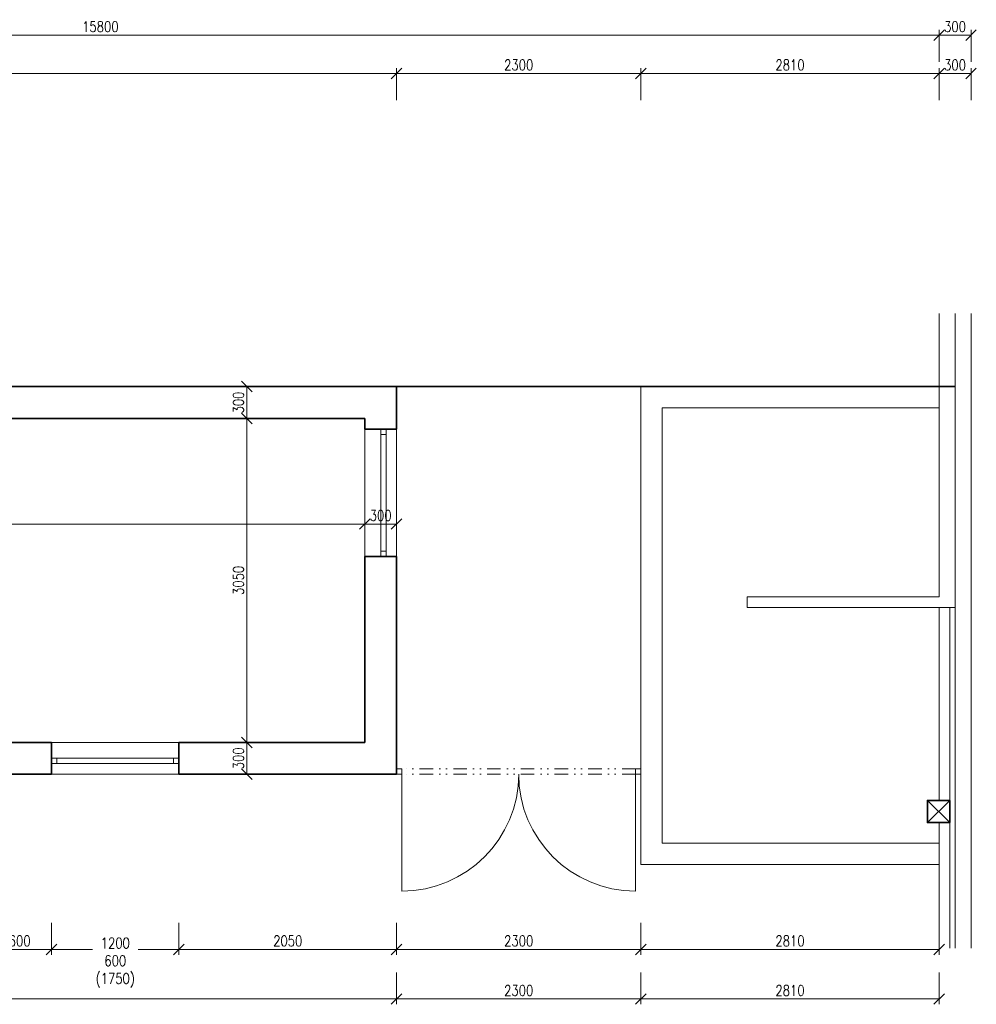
# Model space of a CAD drawing. Header units: millimetres. Extents: x -485339 to 350584, y -1189934 to 0.
# Tile 155 of 178: x 89195 to 98205, y -1083142 to -1073871. Entities that reach past the tile are written whole.
import ezdxf

# ---------------------------------------------------------------- set-up
doc = ezdxf.new("R2010")
doc.units = ezdxf.units.MM
doc.header["$LTSCALE"] = 10
doc.linetypes.add('DĚLICÍ2', pattern=[15.875, 6.35, -3.175, 0, -3.175, 0, -3.175])
doc.layers.get('Defpoints').update_dxf_attribs({"color": 201})
for name, color, linetype, lineweight in [('St__otvory_dveře', 40, 'Continuous', 18), ('St_kóty', 132, 'Continuous', 18), ('St_lehký obvodový plášť', 152, 'Continuous', 18), ('St_otvory_okna', 40, 'Continuous', 18), ('St_sloupy_konstrukce haly', 5, 'Continuous', 35), ('St_sloupy_opláštění_půdorys', 25, 'Continuous', 35), ('St_čáry_obrys', 5, 'Continuous', 35), ('St_čáry_plné', 250, 'Continuous', 18)]:
    doc.layers.add(name, color=color, linetype=linetype, lineweight=lineweight)
doc.layers.add('St_plocha_místn', color=140, linetype='Continuous', lineweight=18, plot=False)
doc.styles.get("Standard").update_dxf_attribs({"font": 'simplex.shx', "width": 0.8})
doc.linetypes.add('ZIGZAG', pattern='A,0.00254,-5.08,[131,ltypeshp.shx,S=5.08,R=0,X=-5.08,Y=0],-10.16,[131,ltypeshp.shx,S=5.08,R=180,X=5.08,Y=0],-5.08', length=20.32254)
doc.dimstyles.new('stavebníM50 vnitřní', dxfattribs={"dimtxt": 100, "dimasz": 100, "dimexe": 50, "dimexo": 100, "dimgap": 30, "dimtad": 1, "dimdec": 0, "dimtxsty": 'Standard', "dimblk": 'OBLIQUE', "dimcen": 2.5, "dimclrd": 256, "dimclre": 256, "dimclrt": 256, "dimadec": 0, "dimazin": 0, "dimtfac": 1, "dimtdec": 0, "dimtmove": 2, "dimatfit": 2, "dimldrblk": 'OBLIQUE', "dimfxl": 250, "dimfxlon": 1, "dimlwd": -1, "dimlwe": -1, "dimarcsym": 0})

# ---------------------------------------------------------------- blocks, each defined once
blk = doc.blocks.new('G$C96BA53D1')
at = {"layer": 'St__otvory_dveře', "ltscale": 2}
for points in [[(0, -50), (50, -50), (50, 0), (0, 0)], [(2250, -50), (2300, -50), (2300, 0), (2250, 0)]]:
    blk.add_lwpolyline(points, close=True, dxfattribs=at)
at = {"layer": 'St__otvory_dveře', "linetype": 'DĚLICÍ2', "ltscale": 2}
for points in [[(2250, 0), (50, 0)], [(2250, -50), (50, -50)]]:
    blk.add_lwpolyline(points, dxfattribs=at)
at = {"layer": 'St__otvory_dveře', "ltscale": 2}
for points in [[(50, -50), (50, -1150)], [(2250, -50), (2250, -1150)]]:
    blk.add_lwpolyline(points, dxfattribs=at)
for centre, start, end in [((50, -50), 270, 0), ((2250, -50), 180, 270)]:
    blk.add_arc(centre, 1100, start, end, dxfattribs=at)
blk = doc.blocks.new('G$C09EC9A76')
at = {"layer": 'St_otvory_okna', "ltscale": 2}
for points in [[(1200, 50), (0, 50), (0, 0), (1200, 0)], [(0, 50), (50, 50), (50, 0), (0, 0)], [(1200, 50), (1150, 50), (1150, 0), (1200, 0)]]:
    blk.add_lwpolyline(points, close=True, dxfattribs=at)
blk = doc.blocks.new('G$C0F2906C7')
at = {"layer": 'St_sloupy_opláštění_půdorys', "ltscale": 2}
blk.add_lwpolyline([(-105, -105), (105, -105), (105, 105), (-105, 105)], close=True, dxfattribs=at)
for points in [[(-105, 105), (105, -105)], [(105, 105), (-105, -105)]]:
    blk.add_lwpolyline(points, dxfattribs=at)
blk = doc.blocks.new('_OBLIQUE')
at = {"color": 0, "linetype": 'ByBlock'}
blk.add_line((-0.5, -0.5), (0.5, 0.5), dxfattribs=at)
blk = doc.blocks.new('*D6234')
at = {"layer": 'Defpoints', "color": 0}
for p in [(92745.3, -1074377.8), (82055.3, -1076025.7), (92745.3, -1077725.7)]:
    blk.add_point(p, dxfattribs=at)
at = {"layer": 'St_kóty'}
for p, q in [((82055.3, -1074627.8), (82055.3, -1074327.8)), ((82055.3, -1074377.8), (92745.3, -1074377.8)), ((92745.3, -1074627.8), (92745.3, -1074327.8))]:
    blk.add_line(p, q, dxfattribs=at)
at = {"layer": 'St_kóty', "linetype": 'ByBlock', "xscale": 100, "yscale": 100, "zscale": 100, "rotation": 180}
blk.add_blockref('_OBLIQUE', (82055.3, -1074377.8), dxfattribs=at)
at = {"layer": 'St_kóty', "linetype": 'ByBlock', "xscale": 100, "yscale": 100, "zscale": 100}
blk.add_blockref('_OBLIQUE', (92745.3, -1074377.8), dxfattribs=at)
at = {"layer": 'St_kóty', "insert": (87400.3, -1074297.8), "char_height": 100, "attachment_point": 5}
blk.add_mtext('10690', dxfattribs=at)
blk = doc.blocks.new('*D6235')
at = {"layer": 'Defpoints', "color": 0}
for p in [(95045.3, -1074377.8), (95045.3, -1077325.7), (92745.3, -1077725.7)]:
    blk.add_point(p, dxfattribs=at)
at = {"layer": 'St_kóty'}
for p, q in [((92745.3, -1074627.8), (92745.3, -1074327.8)), ((92745.3, -1074377.8), (95045.3, -1074377.8)), ((95045.3, -1074627.8), (95045.3, -1074327.8))]:
    blk.add_line(p, q, dxfattribs=at)
at = {"layer": 'St_kóty', "linetype": 'ByBlock', "xscale": 100, "yscale": 100, "zscale": 100, "rotation": 180}
blk.add_blockref('_OBLIQUE', (92745.3, -1074377.8), dxfattribs=at)
at = {"layer": 'St_kóty', "linetype": 'ByBlock', "xscale": 100, "yscale": 100, "zscale": 100}
blk.add_blockref('_OBLIQUE', (95045.3, -1074377.8), dxfattribs=at)
at = {"layer": 'St_kóty', "insert": (93895.3, -1074297.8), "char_height": 100, "attachment_point": 5}
blk.add_mtext('2300', dxfattribs=at)
blk = doc.blocks.new('*D6236')
at = {"layer": 'Defpoints', "color": 0}
for p in [(97855, -1074377.8), (97855, -1076637.5), (95045.3, -1077325.7)]:
    blk.add_point(p, dxfattribs=at)
at = {"layer": 'St_kóty'}
for p, q in [((95045.3, -1074627.8), (95045.3, -1074327.8)), ((95045.3, -1074377.8), (97855, -1074377.8)), ((97855, -1074627.8), (97855, -1074327.8))]:
    blk.add_line(p, q, dxfattribs=at)
at = {"layer": 'St_kóty', "linetype": 'ByBlock', "xscale": 100, "yscale": 100, "zscale": 100, "rotation": 180}
blk.add_blockref('_OBLIQUE', (95045.3, -1074377.8), dxfattribs=at)
at = {"layer": 'St_kóty', "linetype": 'ByBlock', "xscale": 100, "yscale": 100, "zscale": 100}
blk.add_blockref('_OBLIQUE', (97855, -1074377.8), dxfattribs=at)
at = {"layer": 'St_kóty', "insert": (96450.1, -1074297.8), "char_height": 100, "attachment_point": 5}
blk.add_mtext('2810', dxfattribs=at)
blk = doc.blocks.new('*D6237')
at = {"layer": 'Defpoints', "color": 0}
for p in [(98155, -1074377.8), (97855, -1076637.5), (98155, -1076637.5)]:
    blk.add_point(p, dxfattribs=at)
at = {"layer": 'St_kóty'}
for p, q in [((97855, -1074627.8), (97855, -1074327.8)), ((97855, -1074377.8), (98155, -1074377.8)), ((98155, -1074627.8), (98155, -1074327.8))]:
    blk.add_line(p, q, dxfattribs=at)
at = {"layer": 'St_kóty', "linetype": 'ByBlock', "xscale": 100, "yscale": 100, "zscale": 100, "rotation": 180}
blk.add_blockref('_OBLIQUE', (97855, -1074377.8), dxfattribs=at)
at = {"layer": 'St_kóty', "linetype": 'ByBlock', "xscale": 100, "yscale": 100, "zscale": 100}
blk.add_blockref('_OBLIQUE', (98155, -1074377.8), dxfattribs=at)
at = {"layer": 'St_kóty', "insert": (98005, -1074297.8), "char_height": 100, "attachment_point": 5}
blk.add_mtext('300', dxfattribs=at)
blk = doc.blocks.new('*D6243')
at = {"layer": 'Defpoints', "color": 0}
for p in [(97855, -1074017.1), (82055.3, -1076025.7), (97855, -1076637.5)]:
    blk.add_point(p, dxfattribs=at)
at = {"layer": 'St_kóty'}
for p, q in [((82055.3, -1074267.1), (82055.3, -1073967.1)), ((82055.3, -1074017.1), (97855, -1074017.1)), ((97855, -1074267.1), (97855, -1073967.1))]:
    blk.add_line(p, q, dxfattribs=at)
at = {"layer": 'St_kóty', "linetype": 'ByBlock', "xscale": 100, "yscale": 100, "zscale": 100, "rotation": 180}
blk.add_blockref('_OBLIQUE', (82055.3, -1074017.1), dxfattribs=at)
at = {"layer": 'St_kóty', "linetype": 'ByBlock', "xscale": 100, "yscale": 100, "zscale": 100}
blk.add_blockref('_OBLIQUE', (97855, -1074017.1), dxfattribs=at)
at = {"layer": 'St_kóty', "insert": (89955.1, -1073937.1), "char_height": 100, "attachment_point": 5}
blk.add_mtext('15800', dxfattribs=at)
blk = doc.blocks.new('*D6244')
at = {"layer": 'Defpoints', "color": 0}
for p in [(98155, -1074017.1), (97855, -1076637.5), (98155, -1076637.5)]:
    blk.add_point(p, dxfattribs=at)
at = {"layer": 'St_kóty'}
for p, q in [((97855, -1074267.1), (97855, -1073967.1)), ((97855, -1074017.1), (98155, -1074017.1)), ((98155, -1074267.1), (98155, -1073967.1))]:
    blk.add_line(p, q, dxfattribs=at)
at = {"layer": 'St_kóty', "linetype": 'ByBlock', "xscale": 100, "yscale": 100, "zscale": 100, "rotation": 180}
blk.add_blockref('_OBLIQUE', (97855, -1074017.1), dxfattribs=at)
at = {"layer": 'St_kóty', "linetype": 'ByBlock', "xscale": 100, "yscale": 100, "zscale": 100}
blk.add_blockref('_OBLIQUE', (98155, -1074017.1), dxfattribs=at)
at = {"layer": 'St_kóty', "insert": (98005, -1073937.1), "char_height": 100, "attachment_point": 5}
blk.add_mtext('300', dxfattribs=at)
blk = doc.blocks.new('*D6285')
at = {"layer": 'Defpoints', "color": 0}
for p in [(92445.3, -1077625.7), (92445.3, -1078619.7), (85045.3, -1079025.7)]:
    blk.add_point(p, dxfattribs=at)
at = {"layer": 'St_kóty'}
for p, q in [((92445.3, -1078369.7), (92445.3, -1078669.7)), ((85045.3, -1078869.7), (85045.3, -1078569.7)), ((85045.3, -1078619.7), (92445.3, -1078619.7))]:
    blk.add_line(p, q, dxfattribs=at)
at = {"layer": 'St_kóty', "linetype": 'ByBlock', "xscale": 100, "yscale": 100, "zscale": 100, "rotation": 180}
blk.add_blockref('_OBLIQUE', (85045.3, -1078619.7), dxfattribs=at)
at = {"layer": 'St_kóty', "linetype": 'ByBlock', "xscale": 100, "yscale": 100, "zscale": 100}
blk.add_blockref('_OBLIQUE', (92445.3, -1078619.7), dxfattribs=at)
at = {"layer": 'St_kóty', "insert": (88745.3, -1078539.7), "char_height": 100, "attachment_point": 5}
blk.add_mtext('7400', dxfattribs=at)
blk = doc.blocks.new('*D6286')
at = {"layer": 'Defpoints', "color": 0}
for p in [(92745.3, -1077325.7), (92445.3, -1077625.7), (92745.3, -1078619.7)]:
    blk.add_point(p, dxfattribs=at)
at = {"layer": 'St_kóty'}
for p, q in [((92445.3, -1078369.7), (92445.3, -1078669.7)), ((92745.3, -1078369.7), (92745.3, -1078669.7)), ((92445.3, -1078619.7), (92745.3, -1078619.7))]:
    blk.add_line(p, q, dxfattribs=at)
at = {"layer": 'St_kóty', "linetype": 'ByBlock', "xscale": 100, "yscale": 100, "zscale": 100, "rotation": 180}
blk.add_blockref('_OBLIQUE', (92445.3, -1078619.7), dxfattribs=at)
at = {"layer": 'St_kóty', "linetype": 'ByBlock', "xscale": 100, "yscale": 100, "zscale": 100}
blk.add_blockref('_OBLIQUE', (92745.3, -1078619.7), dxfattribs=at)
at = {"layer": 'St_kóty', "insert": (92595.3, -1078539.7), "char_height": 100, "attachment_point": 5}
blk.add_mtext('300', dxfattribs=at)
blk = doc.blocks.new('*D6298')
at = {"layer": 'Defpoints', "color": 0}
for p in [(90695.3, -1080675.7), (91335.3, -1080675.7), (90695.3, -1080975.7)]:
    blk.add_point(p, dxfattribs=at)
at = {"layer": 'St_kóty'}
for p, q in [((91085.3, -1080675.7), (91385.3, -1080675.7)), ((91335.3, -1080975.7), (91335.3, -1080675.7)), ((91085.3, -1080975.7), (91385.3, -1080975.7))]:
    blk.add_line(p, q, dxfattribs=at)
at = {"layer": 'St_kóty', "linetype": 'ByBlock', "xscale": 100, "yscale": 100, "zscale": 100}
for p, rotation in [((91335.3, -1080675.7), 90), ((91335.3, -1080975.7), 270)]:
    blk.add_blockref('_OBLIQUE', p, dxfattribs=dict(at, rotation=rotation))
at = {"layer": 'St_kóty', "insert": (91255.3, -1080825.7), "char_height": 100, "attachment_point": 5, "rotation": 90}
blk.add_mtext('300', dxfattribs=at)
blk = doc.blocks.new('*D6299')
at = {"layer": 'Defpoints', "color": 0}
for p in [(91335.3, -1077625.7), (92445.3, -1077625.7), (90695.3, -1080675.7)]:
    blk.add_point(p, dxfattribs=at)
at = {"layer": 'St_kóty'}
for p, q in [((91585.3, -1077625.7), (91285.3, -1077625.7)), ((91335.3, -1080675.7), (91335.3, -1077625.7)), ((91085.3, -1080675.7), (91385.3, -1080675.7))]:
    blk.add_line(p, q, dxfattribs=at)
at = {"layer": 'St_kóty', "linetype": 'ByBlock', "xscale": 100, "yscale": 100, "zscale": 100}
for p, rotation in [((91335.3, -1077625.7), 90), ((91335.3, -1080675.7), 270)]:
    blk.add_blockref('_OBLIQUE', p, dxfattribs=dict(at, rotation=rotation))
at = {"layer": 'St_kóty', "insert": (91255.3, -1079150.7), "char_height": 100, "attachment_point": 5, "rotation": 90}
blk.add_mtext('3050', dxfattribs=at)
blk = doc.blocks.new('*D6300')
at = {"layer": 'Defpoints', "color": 0}
for p in [(91335.3, -1077325.7), (92445.3, -1077325.7), (92445.3, -1077625.7)]:
    blk.add_point(p, dxfattribs=at)
at = {"layer": 'St_kóty'}
for p, q in [((91585.3, -1077325.7), (91285.3, -1077325.7)), ((91335.3, -1077625.7), (91335.3, -1077325.7)), ((91585.3, -1077625.7), (91285.3, -1077625.7))]:
    blk.add_line(p, q, dxfattribs=at)
at = {"layer": 'St_kóty', "linetype": 'ByBlock', "xscale": 100, "yscale": 100, "zscale": 100}
for p, rotation in [((91335.3, -1077325.7), 90), ((91335.3, -1077625.7), 270)]:
    blk.add_blockref('_OBLIQUE', p, dxfattribs=dict(at, rotation=rotation))
at = {"layer": 'St_kóty', "insert": (91255.3, -1077475.7), "char_height": 100, "attachment_point": 5, "rotation": 90}
blk.add_mtext('300', dxfattribs=at)
blk = doc.blocks.new('*D6321')
at = {"layer": 'Defpoints', "color": 0}
for p in [(88895.3, -1081271.3), (89495.3, -1081271.3), (89495.3, -1082624.9)]:
    blk.add_point(p, dxfattribs=at)
at = {"layer": 'St_kóty'}
for p, q in [((88895.3, -1082374.9), (88895.3, -1082674.9)), ((89495.3, -1082374.9), (89495.3, -1082674.9)), ((88895.3, -1082624.9), (89495.3, -1082624.9))]:
    blk.add_line(p, q, dxfattribs=at)
at = {"layer": 'St_kóty', "linetype": 'ByBlock', "xscale": 100, "yscale": 100, "zscale": 100, "rotation": 180}
blk.add_blockref('_OBLIQUE', (88895.3, -1082624.9), dxfattribs=at)
at = {"layer": 'St_kóty', "linetype": 'ByBlock', "xscale": 100, "yscale": 100, "zscale": 100}
blk.add_blockref('_OBLIQUE', (89495.3, -1082624.9), dxfattribs=at)
at = {"layer": 'St_kóty', "insert": (89195.3, -1082544.9), "char_height": 100, "attachment_point": 5}
blk.add_mtext('600', dxfattribs=at)
blk = doc.blocks.new('*D6322')
at = {"layer": 'Defpoints', "color": 0}
for p in [(89495.3, -1081271.3), (90695.3, -1081271.3), (90695.3, -1082624.9)]:
    blk.add_point(p, dxfattribs=at)
at = {"layer": 'St_kóty'}
for p, q in [((89495.3, -1082374.9), (89495.3, -1082674.9)), ((90695.3, -1082374.9), (90695.3, -1082674.9)), ((89495.3, -1082624.9), (89880.5, -1082624.9)), ((90695.3, -1082624.9), (90310, -1082624.9))]:
    blk.add_line(p, q, dxfattribs=at)
at = {"layer": 'St_kóty', "linetype": 'ByBlock', "xscale": 100, "yscale": 100, "zscale": 100, "rotation": 180}
blk.add_blockref('_OBLIQUE', (89495.3, -1082624.9), dxfattribs=at)
at = {"layer": 'St_kóty', "linetype": 'ByBlock', "xscale": 100, "yscale": 100, "zscale": 100}
blk.add_blockref('_OBLIQUE', (90695.3, -1082624.9), dxfattribs=at)
at = {"layer": 'St_kóty', "insert": (90095.3, -1082748.6), "char_height": 100, "attachment_point": 5}
blk.add_mtext('1200\\P600\\P(1750)', dxfattribs=at)
blk = doc.blocks.new('*D6323')
at = {"layer": 'Defpoints', "color": 0}
for p in [(90695.3, -1081271.3), (92745.3, -1081271.3), (92745.3, -1082624.9)]:
    blk.add_point(p, dxfattribs=at)
at = {"layer": 'St_kóty'}
for p, q in [((90695.3, -1082374.9), (90695.3, -1082674.9)), ((92745.3, -1082374.9), (92745.3, -1082674.9)), ((90695.3, -1082624.9), (92745.3, -1082624.9))]:
    blk.add_line(p, q, dxfattribs=at)
at = {"layer": 'St_kóty', "linetype": 'ByBlock', "xscale": 100, "yscale": 100, "zscale": 100, "rotation": 180}
blk.add_blockref('_OBLIQUE', (90695.3, -1082624.9), dxfattribs=at)
at = {"layer": 'St_kóty', "linetype": 'ByBlock', "xscale": 100, "yscale": 100, "zscale": 100}
blk.add_blockref('_OBLIQUE', (92745.3, -1082624.9), dxfattribs=at)
at = {"layer": 'St_kóty', "insert": (91720.3, -1082544.9), "char_height": 100, "attachment_point": 5}
blk.add_mtext('2050', dxfattribs=at)
blk = doc.blocks.new('*D6324')
at = {"layer": 'Defpoints', "color": 0}
for p in [(92745.3, -1081271.3), (95045.3, -1082121.3), (95045.3, -1082624.9)]:
    blk.add_point(p, dxfattribs=at)
at = {"layer": 'St_kóty'}
for p, q in [((92745.3, -1082374.9), (92745.3, -1082674.9)), ((95045.3, -1082374.9), (95045.3, -1082674.9)), ((92745.3, -1082624.9), (95045.3, -1082624.9))]:
    blk.add_line(p, q, dxfattribs=at)
at = {"layer": 'St_kóty', "linetype": 'ByBlock', "xscale": 100, "yscale": 100, "zscale": 100, "rotation": 180}
blk.add_blockref('_OBLIQUE', (92745.3, -1082624.9), dxfattribs=at)
at = {"layer": 'St_kóty', "linetype": 'ByBlock', "xscale": 100, "yscale": 100, "zscale": 100}
blk.add_blockref('_OBLIQUE', (95045.3, -1082624.9), dxfattribs=at)
at = {"layer": 'St_kóty', "insert": (93895.3, -1082544.9), "char_height": 100, "attachment_point": 5}
blk.add_mtext('2300', dxfattribs=at)
blk = doc.blocks.new('*D6325')
at = {"layer": 'Defpoints', "color": 0}
for p in [(95045.3, -1082121.3), (97855, -1082121.3), (97855, -1082624.9)]:
    blk.add_point(p, dxfattribs=at)
at = {"layer": 'St_kóty'}
for p, q in [((95045.3, -1082374.9), (95045.3, -1082674.9)), ((97855, -1082374.9), (97855, -1082674.9)), ((95045.3, -1082624.9), (97855, -1082624.9))]:
    blk.add_line(p, q, dxfattribs=at)
at = {"layer": 'St_kóty', "linetype": 'ByBlock', "xscale": 100, "yscale": 100, "zscale": 100, "rotation": 180}
blk.add_blockref('_OBLIQUE', (95045.3, -1082624.9), dxfattribs=at)
at = {"layer": 'St_kóty', "linetype": 'ByBlock', "xscale": 100, "yscale": 100, "zscale": 100}
blk.add_blockref('_OBLIQUE', (97855, -1082624.9), dxfattribs=at)
at = {"layer": 'St_kóty', "insert": (96450.1, -1082544.9), "char_height": 100, "attachment_point": 5}
blk.add_mtext('2810', dxfattribs=at)
blk = doc.blocks.new('*D6331')
at = {"layer": 'Defpoints', "color": 0}
for p in [(92745.3, -1079950.7), (83245.3, -1080525.7), (92745.3, -1083091.6)]:
    blk.add_point(p, dxfattribs=at)
at = {"layer": 'St_kóty'}
for p, q in [((83245.3, -1082841.6), (83245.3, -1083141.6)), ((92745.3, -1082841.6), (92745.3, -1083141.6)), ((83245.3, -1083091.6), (92745.3, -1083091.6))]:
    blk.add_line(p, q, dxfattribs=at)
at = {"layer": 'St_kóty', "linetype": 'ByBlock', "xscale": 100, "yscale": 100, "zscale": 100, "rotation": 180}
blk.add_blockref('_OBLIQUE', (83245.3, -1083091.6), dxfattribs=at)
at = {"layer": 'St_kóty', "linetype": 'ByBlock', "xscale": 100, "yscale": 100, "zscale": 100}
blk.add_blockref('_OBLIQUE', (92745.3, -1083091.6), dxfattribs=at)
at = {"layer": 'St_kóty', "insert": (87995.3, -1083011.6), "char_height": 100, "attachment_point": 5}
blk.add_mtext('9500', dxfattribs=at)
blk = doc.blocks.new('*D6332')
at = {"layer": 'Defpoints', "color": 0}
for p in [(92745.3, -1079950.7), (95045.3, -1079950.7), (95045.3, -1083091.6)]:
    blk.add_point(p, dxfattribs=at)
at = {"layer": 'St_kóty'}
for p, q in [((92745.3, -1082841.6), (92745.3, -1083141.6)), ((95045.3, -1082841.6), (95045.3, -1083141.6)), ((92745.3, -1083091.6), (95045.3, -1083091.6))]:
    blk.add_line(p, q, dxfattribs=at)
at = {"layer": 'St_kóty', "linetype": 'ByBlock', "xscale": 100, "yscale": 100, "zscale": 100, "rotation": 180}
blk.add_blockref('_OBLIQUE', (92745.3, -1083091.6), dxfattribs=at)
at = {"layer": 'St_kóty', "linetype": 'ByBlock', "xscale": 100, "yscale": 100, "zscale": 100}
blk.add_blockref('_OBLIQUE', (95045.3, -1083091.6), dxfattribs=at)
at = {"layer": 'St_kóty', "insert": (93895.3, -1083011.6), "char_height": 100, "attachment_point": 5}
blk.add_mtext('2300', dxfattribs=at)
blk = doc.blocks.new('*D6333')
at = {"layer": 'Defpoints', "color": 0}
for p in [(95045.3, -1079950.7), (97855, -1081825.7), (97855, -1083091.6)]:
    blk.add_point(p, dxfattribs=at)
at = {"layer": 'St_kóty'}
for p, q in [((95045.3, -1082841.6), (95045.3, -1083141.6)), ((97855, -1082841.6), (97855, -1083141.6)), ((95045.3, -1083091.6), (97855, -1083091.6))]:
    blk.add_line(p, q, dxfattribs=at)
at = {"layer": 'St_kóty', "linetype": 'ByBlock', "xscale": 100, "yscale": 100, "zscale": 100, "rotation": 180}
blk.add_blockref('_OBLIQUE', (95045.3, -1083091.6), dxfattribs=at)
at = {"layer": 'St_kóty', "linetype": 'ByBlock', "xscale": 100, "yscale": 100, "zscale": 100}
blk.add_blockref('_OBLIQUE', (97855, -1083091.6), dxfattribs=at)
at = {"layer": 'St_kóty', "insert": (96450.1, -1083011.6), "char_height": 100, "attachment_point": 5}
blk.add_mtext('2810', dxfattribs=at)

msp = doc.modelspace()

# ---------------------------------------------------------------- linework, layer by layer
at = {"layer": 'St_lehký obvodový plášť', "ltscale": 2}
for points in [[(98005, -1076637.5), (98005, -1082613.2)], [(97955, -1079405.7), (97955, -1082613.2)]]:
    msp.add_lwpolyline(points, dxfattribs=at)
at = {"layer": 'St_plocha_místn'}
msp.add_lwpolyline([(85045.3, -1079025.7), (83545.3, -1079025.7), (83545.3, -1077625.7), (92445.3, -1077625.7), (92445.3, -1080675.7), (85045.3, -1080675.7)], close=True, dxfattribs=at)
at = {"layer": 'St_sloupy_konstrukce haly', "linetype": 'ZIGZAG', "ltscale": 0.5}
msp.add_lwpolyline([(98005, -1077325.7), (92745.3, -1077325.7)], dxfattribs=at)
at = {"layer": 'St_čáry_obrys', "ltscale": 2}
for points in [[(92745.3, -1077325.7), (82055.3, -1077325.7)], [(92745.3, -1077725.7), (92745.3, -1077325.7)], [(92445.3, -1077625.7), (83545.3, -1077625.7)], [(92445.3, -1077725.7), (92445.3, -1077625.7)], [(92745.3, -1077725.7), (92445.3, -1077725.7)], [(92745.3, -1078925.7), (92445.3, -1078925.7)], [(92445.3, -1080675.7), (92445.3, -1078925.7)], [(92745.3, -1080975.7), (92745.3, -1078925.7)], [(89495.3, -1080675.7), (88895.3, -1080675.7)], [(89495.3, -1080975.7), (89495.3, -1080675.7)], [(92445.3, -1080675.7), (90695.3, -1080675.7)], [(90695.3, -1080975.7), (90695.3, -1080675.7)], [(89495.3, -1080975.7), (88895.3, -1080975.7)], [(92745.3, -1080975.7), (90695.3, -1080975.7)]]:
    msp.add_lwpolyline(points, dxfattribs=at)
at = {"layer": 'St_čáry_plné'}
for p, q in [((92445.3, -1078925.7), (92445.3, -1077725.7)), ((92745.3, -1078925.7), (92745.3, -1077725.7)), ((89495.3, -1080675.7), (90695.3, -1080675.7)), ((89495.3, -1080975.7), (90695.3, -1080975.7))]:
    msp.add_line(p, q, dxfattribs=at)
at = {"layer": 'St_čáry_plné', "ltscale": 2}
for points in [[(97855, -1076637.5), (97855, -1079305.7)], [(98155, -1076637.5), (98155, -1082613.2)], [(95045.3, -1081825.7), (95045.3, -1077325.7)], [(95245.3, -1081625.7), (95245.3, -1077525.7)], [(96045.3, -1079405.7), (96045.3, -1079305.7)], [(96045.3, -1079305.7), (97855, -1079305.7)], [(96045.3, -1079405.7), (98005, -1079405.7)], [(97855, -1079405.7), (97855, -1081221.3)], [(97855, -1081431.3), (97855, -1082613.2)]]:
    msp.add_lwpolyline(points, dxfattribs=at)
at = {"layer": 'St_čáry_plné'}
for points in [[(95045.3, -1077325.7), (97855, -1077325.7)], [(95245.3, -1077525.7), (97855, -1077525.7)], [(95245.3, -1081625.7), (97855, -1081625.7)], [(95045.3, -1081825.7), (97855, -1081825.7)]]:
    msp.add_lwpolyline(points, dxfattribs=at)

# ---------------------------------------------------------------- block references
at = {"layer": 'St__otvory_dveře'}
msp.add_blockref('G$C96BA53D1', (92745.3, -1080925.7), dxfattribs=at)
at = {"layer": 'St_otvory_okna', "ltscale": 2, "rotation": 90}
msp.add_blockref('G$C09EC9A76', (92645.3, -1078925.7), dxfattribs=at)
at = {"layer": 'St_otvory_okna', "ltscale": 2}
msp.add_blockref('G$C09EC9A76', (89495.3, -1080875.7), dxfattribs=at)
at = {"layer": 'St_sloupy_opláštění_půdorys', "ltscale": 2, "rotation": 90}
msp.add_blockref('G$C0F2906C7', (97850, -1081326.3), dxfattribs=at)

# ---------------------------------------------------------------- dimensions: what is measured, and where the dimension line sits
at = {"layer": 'St_kóty'}
for base, p1, p2, picture, middle in [((97855, -1074017.1), (82055.3, -1076025.7), (97855, -1076637.5), '*D6243', (89955.1, -1073937.1)), ((98155, -1074017.1), (97855, -1076637.5), (98155, -1076637.5), '*D6244', (98005, -1073937.1)), ((92745.3, -1074377.8), (82055.3, -1076025.7), (92745.3, -1077725.7), '*D6234', (87400.3, -1074297.8)), ((95045.3, -1074377.8), (92745.3, -1077725.7), (95045.3, -1077325.7), '*D6235', (93895.3, -1074297.8)), ((97855, -1074377.8), (95045.3, -1077325.7), (97855, -1076637.5), '*D6236', (96450.1, -1074297.8)), ((98155, -1074377.8), (97855, -1076637.5), (98155, -1076637.5), '*D6237', (98005, -1074297.8)), ((92745.3, -1078619.7), (92445.3, -1077625.7), (92745.3, -1077325.7), '*D6286', (92595.3, -1078539.7)), ((92445.3, -1078619.7), (85045.3, -1079025.7), (92445.3, -1077625.7), '*D6285', (88745.3, -1078539.7)), ((92745.3, -1083091.6), (83245.3, -1080525.7), (92745.3, -1079950.7), '*D6331', (87995.3, -1083011.6)), ((95045.3, -1083091.6), (92745.3, -1079950.7), (95045.3, -1079950.7), '*D6332', (93895.3, -1083011.6)), ((97855, -1083091.6), (95045.3, -1079950.7), (97855, -1081825.7), '*D6333', (96450.1, -1083011.6)), ((89495.3, -1082624.9), (88895.3, -1081271.3), (89495.3, -1081271.3), '*D6321', (89195.3, -1082544.9)), ((92745.3, -1082624.9), (90695.3, -1081271.3), (92745.3, -1081271.3), '*D6323', (91720.3, -1082544.9)), ((95045.3, -1082624.9), (92745.3, -1081271.3), (95045.3, -1082121.3), '*D6324', (93895.3, -1082544.9)), ((97855, -1082624.9), (95045.3, -1082121.3), (97855, -1082121.3), '*D6325', (96450.1, -1082544.9))]:
    dim = msp.add_linear_dim(base=base, p1=p1, p2=p2, dimstyle='stavebníM50 vnitřní', dxfattribs=at)
    dim.commit()
    dim.dimension.update_dxf_attribs({"geometry": picture, "text_midpoint": middle})
for base, p1, p2, picture, middle in [((91335.3, -1077325.7), (92445.3, -1077625.7), (92445.3, -1077325.7), '*D6300', (91255.3, -1077475.7)), ((91335.3, -1077625.7), (90695.3, -1080675.7), (92445.3, -1077625.7), '*D6299', (91255.3, -1079150.7)), ((91335.3, -1080675.7), (90695.3, -1080975.7), (90695.3, -1080675.7), '*D6298', (91255.3, -1080825.7))]:
    dim = msp.add_linear_dim(base=base, p1=p1, p2=p2, angle=90, dimstyle='stavebníM50 vnitřní', dxfattribs=at)
    dim.commit()
    dim.dimension.update_dxf_attribs({"geometry": picture, "text_midpoint": middle})
dim = msp.add_linear_dim(base=(90695.3, -1082624.9), p1=(89495.3, -1081271.3), p2=(90695.3, -1081271.3), text='<>\\P600\\P(1750)', dimstyle='stavebníM50 vnitřní', override={"dimtxsty": 'Standard'}, dxfattribs=at)
dim.commit()
dim.dimension.update_dxf_attribs({"geometry": '*D6322', "text_midpoint": (90095.3, -1082748.6), "dimtype": 160})

doc.saveas('drawing.dxf')
